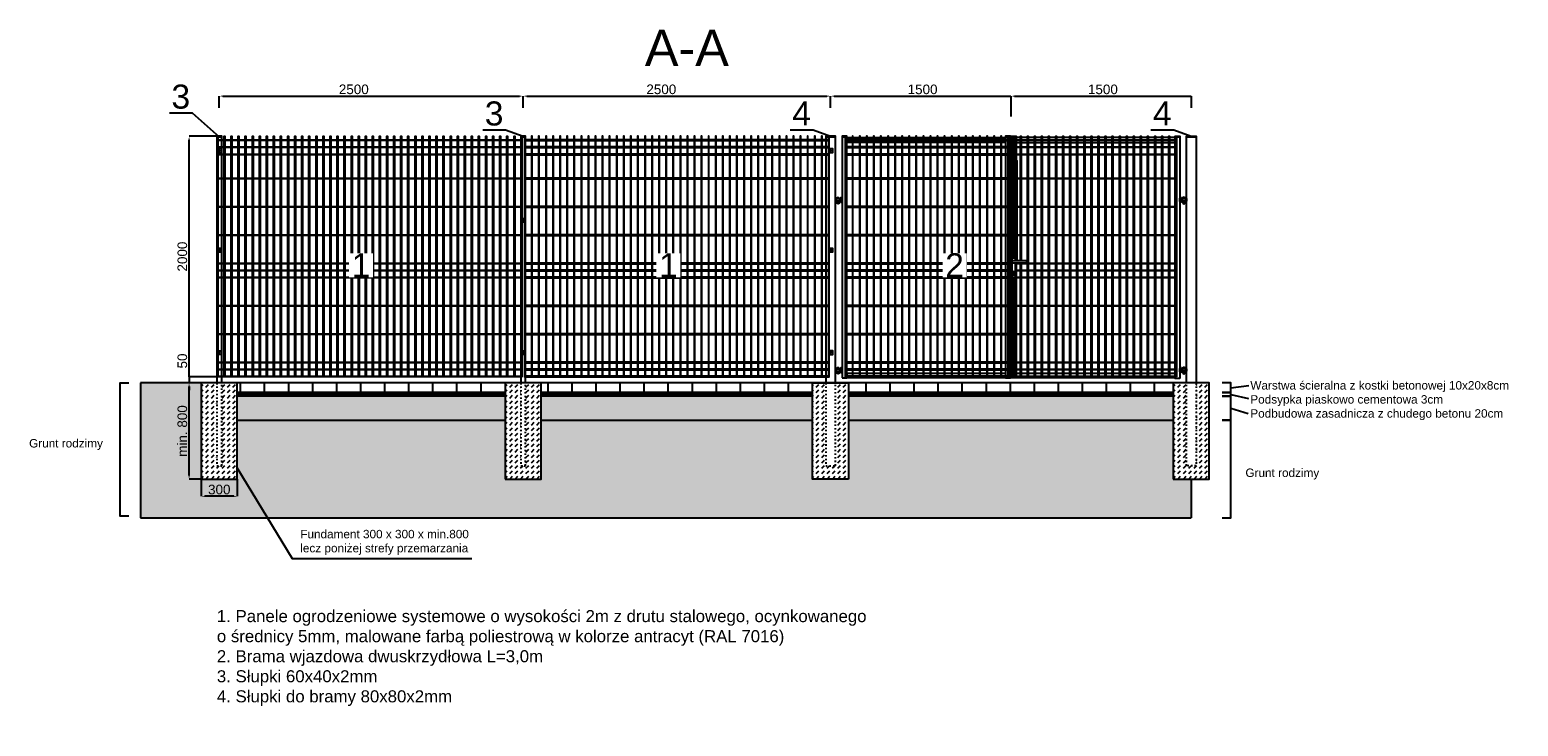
# Model space of a CAD drawing. Header units: metres. Extents: x 10302 to 38325, y -10115 to 6670.
# Tile 28 of 29: x 25944 to 38325, y -10115 to -4326. Entities that reach past the tile are written whole.
import ezdxf

# ---------------------------------------------------------------- set-up
doc = ezdxf.new("R2010")
doc.units = ezdxf.units.M
doc.linetypes.add('ACAD_ISO03W100', pattern=[30, 12, -18])
doc.layers.add('AW RYSUNEK', color=253, linetype='Continuous')
doc.layers.add('Wymiary', color=7, linetype='Continuous')
doc.styles.get("Standard").update_dxf_attribs({"font": 'arial.ttf'})
doc.dimstyles.new('K.S.', dxfattribs={"dimtxt": 80, "dimasz": 30, "dimexe": 0.01, "dimexo": 0.01, "dimgap": 15, "dimtad": 1, "dimdec": 0, "dimrnd": 1, "dimtxsty": 'Standard', "dimcen": 1, "dimadec": 0, "dimazin": 0, "dimtfac": 1, "dimtdec": 0, "dimtmove": 0, "dimatfit": 3, "dimfxl": 1, "dimarcsym": 0})
pattern_1 = [(45, (21260.776, -516.87), (0, 44.90128), [31.75, -31.75])]
pattern_2 = [(45, (0, 68.8286), (-2.24506403, 2.24506403), [])]
pattern_3 = [(50, (0, 68.83), (-11.27771, 61.138177), [6.096, -67.056]), (355, (0, 68.83), (47.0212, 56.03768), [4.8768, -53.6448]), (100.45144, (4.86, 68.404), (-58.29891, 5.10049), [5.1808, -56.98883]), (46.1842, (0, 85.085), (-10.77603, 92.62975), [9.144, -100.584]), (351.1842, (0, 85.085), (75.96932, 79.17636), [7.3152, -80.4672]), (96.63564, (7.23, 83.96), (-86.74535, 13.45339), [7.7712, -85.48325]), (21, (8.13, 81.02), (19.77667, 58.940196), [6.096, -67.056]), (326, (8.13, 81.02), (68.29328, 26.21533), [4.8768, -53.6448]), (71.45144, (12.17, 78.294), (-48.516605, 32.72486), [5.1808, -56.98883]), (37.5, (0, 68.829), (0.988353, 27.057612), [0, -52.99456, 0, -54.4576, 0, -53.848]), (7.5, (0, 68.83), (21.382292, 32.057784), [0, -31.04896, 0, -51.77536, 0, -20.5232]), (327.5, (-18.125, 68.829), (43.389088, -1.83326), [0, -20.32, 0, -63.3984, 0, -84.1248]), (317.5, (-26.253, 68.83), (47.40137, 8.136533), [0, -26.416, 0, -42.10304, 0, -59.7408])]

# ---------------------------------------------------------------- blocks, each defined once
blk = doc.blocks.new('FB')
at = {"layer": 'AW RYSUNEK'}
for p, q in [((-54, -14), (-54, 14)), ((-54, 12), (-53, 12)), ((-52, 20), (-53, 15)), ((-53, 17), (-52, 20)), ((-53, 15), (-53, 17)), ((-53, 0), (-53, 15)), ((-53, -15), (-53, 0)), ((-44, 20), (-52, 20)), ((-44, 10), (-52, 10)), ((-44, 20), (-42, 15)), ((-44, 20), (-42, 17)), ((-42, 15), (-42, 17)), ((-42, 0), (-42, 15)), ((-42, 10), (-40, 10)), ((-42, -15), (-42, 0)), ((-40, 10), (-40, -10)), ((-40, 8), (-35, 8)), ((-40, 7), (-35, 7)), ((-35, 8), (-32, 9)), ((-35, 8), (-35, -8)), ((-32, 16), (-32, 12)), ((-24, 16), (-32, 16)), ((-32, 12), (-24, 12)), ((-12, 12), (-32, 12)), ((-32, 10), (-32, 12)), ((-12, 10), (-32, 10)), ((-14, 18), (-30, 18)), ((-16, 18), (-28, 18)), ((-28, 18), (-28, 18)), ((-26, 16), (-26, 17)), ((-6, 16), (-24, 16)), ((-6, 12), (-24, 12)), ((-18, 17), (-18, 16)), ((-16, 18), (-16, 18)), ((-12, 12), (-12, 10)), ((-4, 10), (-4, -10)), ((0, 10), (0, -10)), ((-53, -12), (-54, -12)), ((-52, -10), (-53, -15)), ((-53, -15), (-53, -17)), ((-52, -20), (-53, -17)), ((-44, -10), (-52, -10)), ((-44, -20), (-52, -20)), ((-44, -10), (-42, -15)), ((-42, -17), (-44, -20)), ((-40, -10), (-42, -10)), ((-42, -15), (-42, -17)), ((-40, -7), (-35, -7)), ((-35, -8), (-40, -8)), ((-32, -9), (-35, -8)), ((-12, -10), (-32, -10)), ((-32, -12), (-32, -10)), ((-32, -12), (-32, -16)), ((-24, -12), (-32, -12)), ((-12, -12), (-32, -12)), ((-32, -16), (-24, -16)), ((-30, -16), (-30, -16)), ((-14, -16), (-30, -16)), ((-30, -24), (-30, -16)), ((-14, -24), (-30, -24)), ((-24, -12), (-6, -12)), ((-24, -16), (-6, -16)), ((-14, -16), (-14, -16)), ((-14, -16), (-14, -24)), ((-12, -10), (-12, -12))]:
    blk.add_line(p, q, dxfattribs=at)
for centre, radius, start, end in [((-44, 15), 9.59, 181.6546, 212.7297), ((-52, 15), 9.59, 327.2703, 358.3454), ((-3, 0), 32.8, 165.8965, 194.1022), ((35, 0), 67.8, 172.3636, 187.6358), ((-24, 0), 12, 125.7006, 131.5408), ((-22, 12), 9.47, 37.5942, 142.4058), ((-26, 17), 0.4, 0, 90), ((-18, 17), 0.4, 90, 180), ((-20, 0), 12, 305.7006, 54.2994), ((-6, 10), 6, 0, 90), ((-6, 10), 2, 0, 90), ((-44, -14), 9.59, 181.6546, 212.7297), ((-52, -14), 9.59, 327.2703, 358.3454), ((-24, 0), 12, 228.4227, 234.2994), ((-22, -24), 8, 180, 0), ((-6, -10), 6, 270, 0), ((-6, -10), 2, 270, 0)]:
    blk.add_arc(centre, radius, start, end, dxfattribs=at)
for points in [[(-52, 10), (-52, 9), (-52, 8), (-53, 7), (-53, 6), (-53, 3), (-53, 2), (-53, 0)], [(-53, 0), (-53, -1), (-53, -2), (-53, -3), (-53, -4), (-53, -7), (-52, -8), (-52, -10)], [(-44, 10), (-44, 9), (-43, 8), (-43, 7), (-43, 6), (-43, 3), (-42, 2), (-42, 0)], [(-42, 0), (-42, -1), (-42, -2), (-43, -3), (-43, -4), (-43, -7), (-43, -8), (-44, -10)]]:
    blk.add_open_spline(points, degree=3, knots=[0, 0, 0, 0, 0.25, 0.25, 0.5, 0.5, 1, 1, 1, 1], dxfattribs=at)
blk = doc.blocks.new('*D24')
at = {"layer": 'AW RYSUNEK', "color": 0, "lineweight": -2}
for p, q in [((27370, -8061), (27370, -8204)), ((27670, -8061), (27670, -8204)), ((27640, -8204), (27400, -8204))]:
    blk.add_line(p, q, dxfattribs=at)
at = {"layer": 'AW RYSUNEK', "color": 0}
for points in [[(27400, -8199), (27400, -8209), (27370, -8204)], [(27640, -8209), (27640, -8199), (27670, -8204)]]:
    blk.add_solid(points, dxfattribs=at)
at = {"layer": 'Defpoints', "color": 0}
for p in [(27370, -8061), (27670, -8061), (27370, -8204)]:
    blk.add_point(p, dxfattribs=at)
at = {"layer": 'AW RYSUNEK', "color": 0, "insert": (27520, -8148), "char_height": 80, "attachment_point": 5}
blk.add_mtext('300', dxfattribs=at)
blk = doc.blocks.new('*D25')
at = {"layer": 'AW RYSUNEK', "color": 0, "lineweight": -2}
for p, q in [((27370, -7261), (27269, -7261)), ((27269, -8031), (27269, -7291)), ((27370, -8061), (27269, -8061))]:
    blk.add_line(p, q, dxfattribs=at)
at = {"layer": 'AW RYSUNEK', "color": 0}
for points in [[(27274, -7291), (27264, -7291), (27269, -7261)], [(27264, -8031), (27274, -8031), (27269, -8061)]]:
    blk.add_solid(points, dxfattribs=at)
at = {"layer": 'Defpoints', "color": 0}
for p in [(27269, -7261), (27370, -7261), (27370, -8061)]:
    blk.add_point(p, dxfattribs=at)
at = {"layer": 'AW RYSUNEK', "color": 0, "insert": (27213, -7661), "char_height": 80, "attachment_point": 5, "rotation": 90}
blk.add_mtext('min. 800', dxfattribs=at)
blk = doc.blocks.new('*D26')
at = {"layer": 'AW RYSUNEK', "color": 0, "lineweight": -2}
for p, q in [((27269, -7211), (27269, -7007)), ((27269, -7181), (27269, -7151)), ((27531, -7211), (27269, -7211)), ((27269, -7211), (27269, -7261)), ((27531, -7261), (27269, -7261)), ((27269, -7291), (27269, -7321))]:
    blk.add_line(p, q, dxfattribs=at)
at = {"layer": 'AW RYSUNEK', "color": 0}
for points in [[(27264, -7181), (27274, -7181), (27269, -7211)], [(27274, -7291), (27264, -7291), (27269, -7261)]]:
    blk.add_solid(points, dxfattribs=at)
at = {"layer": 'Defpoints', "color": 0}
for p in [(27269, -7261), (27531, -7211), (27531, -7261)]:
    blk.add_point(p, dxfattribs=at)
at = {"layer": 'AW RYSUNEK', "color": 0, "insert": (27213, -7079), "char_height": 80, "attachment_point": 5, "rotation": 90}
blk.add_mtext('50', dxfattribs=at)
blk = doc.blocks.new('*D27')
at = {"layer": 'AW RYSUNEK', "color": 0, "lineweight": -2}
for p, q in [((27501, -5211), (27269, -5211)), ((27269, -7181), (27269, -5241)), ((27500, -7211), (27269, -7211))]:
    blk.add_line(p, q, dxfattribs=at)
at = {"layer": 'AW RYSUNEK', "color": 0}
for points in [[(27274, -5241), (27264, -5241), (27269, -5211)], [(27264, -7181), (27274, -7181), (27269, -7211)]]:
    blk.add_solid(points, dxfattribs=at)
at = {"layer": 'Defpoints', "color": 0}
for p in [(27269, -5211), (27501, -5211), (27500, -7211)]:
    blk.add_point(p, dxfattribs=at)
at = {"layer": 'AW RYSUNEK', "color": 0, "insert": (27213, -6211), "char_height": 80, "attachment_point": 5, "rotation": 90}
blk.add_mtext('2000', dxfattribs=at)
blk = doc.blocks.new('*D28')
at = {"layer": 'AW RYSUNEK', "color": 0, "lineweight": -2}
for p, q in [((27520, -4975), (27520, -4877)), ((27550, -4877), (30018, -4877)), ((30048, -4975), (30048, -4877))]:
    blk.add_line(p, q, dxfattribs=at)
at = {"layer": 'AW RYSUNEK', "color": 0}
for points in [[(27550, -4872), (27550, -4882), (27520, -4877)], [(30018, -4882), (30018, -4872), (30048, -4877)]]:
    blk.add_solid(points, dxfattribs=at)
at = {"layer": 'Defpoints', "color": 0}
for p in [(30048, -4877), (27520, -4975), (30048, -4975)]:
    blk.add_point(p, dxfattribs=at)
at = {"layer": 'AW RYSUNEK', "color": 0, "insert": (28639, -4821), "char_height": 80, "attachment_point": 5}
blk.add_mtext('2500', dxfattribs=at)
blk = doc.blocks.new('*D29')
at = {"layer": 'AW RYSUNEK', "color": 0, "lineweight": -2}
for p, q in [((30047, -4975), (30047, -4877)), ((30077, -4877), (32575, -4877)), ((32605, -4975), (32605, -4877))]:
    blk.add_line(p, q, dxfattribs=at)
at = {"layer": 'AW RYSUNEK', "color": 0}
for points in [[(30077, -4872), (30077, -4882), (30047, -4877)], [(32575, -4882), (32575, -4872), (32605, -4877)]]:
    blk.add_solid(points, dxfattribs=at)
at = {"layer": 'Defpoints', "color": 0}
for p in [(32605, -4877), (30047, -4975), (32605, -4975)]:
    blk.add_point(p, dxfattribs=at)
at = {"layer": 'AW RYSUNEK', "color": 0, "insert": (31197, -4821), "char_height": 80, "attachment_point": 5}
blk.add_mtext('2500', dxfattribs=at)

msp = doc.modelspace()

# ---------------------------------------------------------------- hatches: boundary and pattern name
at = {"layer": 'AW RYSUNEK'}
h = msp.add_hatch(dxfattribs=at)
h.set_pattern_fill('DOTS2', color=0, scale=8, style=0)
h.set_pattern_definition([(0, (8.13, 72.9), (0, 203.2), [0, -203.2]), (0, (73.15, 76.96), (0, 203.2), [0, -203.2]), (0, (36.58, 121.66), (0, 203.2), [0, -203.2]), (0, (81.28, 154.17), (0, 203.2), [0, -203.2]), (0, (28.45, 166.36), (0, 203.2), [0, -203.2]), (0, (44.7, 215.13), (0, 203.2), [0, -203.2]), (0, (16.26, 251.7), (0, 203.2), [0, -203.2]), (0, (81.28, 247.64), (0, 203.2), [0, -203.2]), (0, (130.05, 255.77), (0, 203.2), [0, -203.2]), (0, (154.43, 207), (0, 203.2), [0, -203.2]), (0, (195.07, 202.94), (0, 203.2), [0, -203.2]), (0, (195.07, 129.79), (0, 203.2), [0, -203.2]), (0, (158.5, 105.4), (0, 203.2), [0, -203.2]), (0, (101.6, 117.6), (0, 203.2), [0, -203.2]), (0, (138.18, 154.17), (0, 203.2), [0, -203.2]), (0, (101.6, 190.75), (0, 203.2), [0, -203.2]), (0, (186.94, 76.96), (0, 203.2), [0, -203.2])])
h.paths.add_polyline_path([(35455.26, -7571.3), (32755.26, -7571.3), (32755.26, -8061.3), (32455.26, -8061.3), (32455.26, -7571.3), (30197.36, -7571.3), (30197.36, -8061.3), (29897.36, -8061.3), (29897.36, -7571.3), (27670.01, -7571.3), (27670.01, -7966.33), (27922.65, -8382.78), (35605.26, -8382.78), (35605.26, -8061.3), (35455.26, -8061.3)])
h.paths.add_polyline_path([(26863.9, -8382.78), (27922.65, -8382.78), (27670.01, -7966.33), (27670.01, -8061.3), (27370.01, -8061.3), (27370.01, -7261.3), (26863.9, -7261.3)])
h.paths.add_polyline_path([(27411.93, -8209.05), (27628.09, -8209.05), (27628.09, -8087.37), (27411.93, -8087.37)], flags=24)
h.paths.add_polyline_path([(27273.55, -7889.06), (27273.55, -7433.54), (27151.87, -7433.54), (27151.87, -7889.06)], flags=24)
h = msp.add_hatch(dxfattribs=at)
h.set_pattern_fill('DASH', color=0, scale=10, angle=45)
h.set_pattern_definition([(45, (13175.523, -516.87), (0, 44.90128), [31.75, -31.75])])
h.paths.add_polyline_path([(27370.01, -8061.3), (27670.01, -8061.3), (27670.01, -7261.3), (27540.01, -7261.3), (27540.01, -7949.3), (27500.01, -7949.3), (27500.01, -7261.3), (27370.01, -7261.3)])
h = msp.add_hatch(dxfattribs=at)
h.set_pattern_fill('DASH', color=0, scale=10, angle=45)
h.set_pattern_definition([(45, (15702.874, -516.87), (0, 44.90128), [31.75, -31.75])])
h.paths.add_polyline_path([(30027.36, -7261.3), (29897.36, -7261.3), (29897.36, -8061.3), (30197.36, -8061.3), (30197.36, -7261.3), (30067.36, -7261.3), (30067.36, -7949.3), (30027.36, -7949.3)])
h = msp.add_hatch(dxfattribs=at)
h.set_pattern_fill('DASH', color=0, scale=10, angle=135)
h.set_pattern_definition(pattern_1)
h.paths.add_polyline_path([(32565.26, -7949.3), (32645.26, -7949.3), (32645.26, -7261.3), (32755.26, -7261.3), (32755.26, -8061.3), (32455.26, -8061.3), (32455.26, -7261.3), (32565.26, -7261.3)])
h = msp.add_hatch(dxfattribs=at)
h.set_pattern_fill('DASH', color=0, scale=10, angle=45)
h.set_pattern_definition(pattern_1)
h.paths.add_polyline_path([(35645.26, -7949.3), (35565.26, -7949.3), (35565.26, -7261.3), (35455.26, -7261.3), (35455.26, -8061.3), (35755.26, -8061.3), (35755.26, -7261.3), (35645.26, -7261.3)])
h = msp.add_hatch(dxfattribs=at)
h.set_pattern_fill('ANSI31', color=0, style=0)
h.set_pattern_definition(pattern_2)
h.paths.add_polyline_path([(27670.01, -7371.3), (29897.36, -7371.3), (29897.36, -7341.3), (27670.01, -7341.3)])
h = msp.add_hatch(dxfattribs=at)
h.set_pattern_fill('CONCRETE2', color=0, scale=4, style=0)
h.set_pattern_definition(pattern_3)
h.paths.add_polyline_path([(27670.01, -7571.3), (29897.36, -7571.3), (29897.36, -7371.3), (27670.01, -7371.3)])
h.paths.add_polyline_path([(30197.36, -7571.3), (32455.26, -7571.3), (32455.26, -7371.3), (30197.36, -7371.3)])
h = msp.add_hatch(dxfattribs=at)
h.set_pattern_fill('ANSI31', color=0, style=0)
h.set_pattern_definition(pattern_2)
h.paths.add_polyline_path([(30197.36, -7371.3), (32455.26, -7371.3), (32455.26, -7341.3), (30197.36, -7341.3)])
h = msp.add_hatch(dxfattribs=at)
h.set_pattern_fill('ANSI31', color=0, style=0)
h.set_pattern_definition(pattern_2)
h.paths.add_polyline_path([(35455.26, -7341.3), (32755.26, -7341.3), (32755.26, -7371.3), (35455.26, -7371.3)])
h = msp.add_hatch(dxfattribs=at)
h.set_pattern_fill('CONCRETE2', color=0, scale=4, style=0)
h.set_pattern_definition(pattern_3)
h.paths.add_polyline_path([(35455.26, -7371.3), (32755.26, -7371.3), (32755.26, -7571.3), (35455.26, -7571.3)])

# ---------------------------------------------------------------- linework, layer by layer
for p, q in [((35455.26, -7261.3), (26863.9, -7261.3)), ((27697.36, -7341.3), (27697.36, -7261.3)), ((27897.36, -7341.3), (27897.36, -7261.3)), ((28097.36, -7341.3), (28097.36, -7261.3)), ((28297.36, -7341.3), (28297.36, -7261.3)), ((28497.36, -7341.3), (28497.36, -7261.3)), ((28697.36, -7341.3), (28697.36, -7261.3)), ((28897.36, -7341.3), (28897.36, -7261.3)), ((29097.36, -7341.3), (29097.36, -7261.3)), ((29297.36, -7341.3), (29297.36, -7261.3)), ((29497.36, -7341.3), (29497.36, -7261.3)), ((29697.36, -7341.3), (29697.36, -7261.3)), ((30255.26, -7341.3), (30255.26, -7261.3)), ((30455.26, -7341.3), (30455.26, -7261.3)), ((30655.26, -7341.3), (30655.26, -7261.3)), ((30855.26, -7341.3), (30855.26, -7261.3)), ((31055.26, -7341.3), (31055.26, -7261.3)), ((31255.26, -7341.3), (31255.26, -7261.3)), ((31455.26, -7341.3), (31455.26, -7261.3)), ((31655.26, -7341.3), (31655.26, -7261.3)), ((31855.26, -7341.3), (31855.26, -7261.3)), ((32055.26, -7341.3), (32055.26, -7261.3)), ((32255.26, -7341.3), (32255.26, -7261.3)), ((32900.7, -7341.3), (32900.7, -7261.3)), ((33100.7, -7341.3), (33100.7, -7261.3)), ((33300.7, -7341.3), (33300.7, -7261.3)), ((33500.7, -7341.3), (33500.7, -7261.3)), ((33700.7, -7341.3), (33700.7, -7261.3)), ((33900.7, -7341.3), (33900.7, -7261.3)), ((34100.7, -7341.3), (34100.7, -7261.3)), ((34300.7, -7341.3), (34300.7, -7261.3)), ((34500.7, -7341.3), (34500.7, -7261.3)), ((34700.7, -7341.3), (34700.7, -7261.3)), ((34900.7, -7341.3), (34900.7, -7261.3)), ((35100.7, -7341.3), (35100.7, -7261.3)), ((35300.7, -7341.3), (35300.7, -7261.3)), ((29897.36, -7341.3), (27670.01, -7341.3)), ((29897.36, -7371.3), (27670.01, -7371.3)), ((32455.26, -7341.3), (30197.36, -7341.3)), ((32455.26, -7371.3), (30197.36, -7371.3)), ((35455.26, -7341.3), (32755.26, -7341.3)), ((35455.26, -7371.3), (32755.26, -7371.3)), ((27670.01, -7571.3), (29897.36, -7571.3)), ((30197.36, -7571.3), (32455.26, -7571.3)), ((32755.26, -7571.3), (35455.26, -7571.3)), ((26863.9, -8382.78), (35605.26, -8382.78))]:
    msp.add_line(p, q)
for points in [[(27500.01, -5216.3), (27540.01, -5216.3), (27540.01, -5211.3), (27500.01, -5211.3)], [(30027.36, -5216.3), (30067.36, -5216.3), (30067.36, -5211.3), (30027.36, -5211.3)], [(32565.26, -5216.3), (32645.26, -5216.3), (32645.26, -5211.3), (32565.26, -5211.3)], [(32700.26, -5216.3), (32740.26, -5216.3), (32740.26, -5211.3), (32700.26, -5211.3)], [(32700.26, -7219.3), (32740.26, -7219.3), (32740.26, -5216.3), (32700.26, -5216.3)], [(34061.2, -5216.3), (34101.2, -5216.3), (34101.2, -5211.3), (34061.2, -5211.3)], [(34149.32, -5216.3), (34109.32, -5216.3), (34109.32, -5211.3), (34149.32, -5211.3)], [(35510.26, -5216.3), (35470.26, -5216.3), (35470.26, -5211.3), (35510.26, -5211.3)], [(35510.26, -7224.3), (35470.26, -7224.3), (35470.26, -5216.3), (35510.26, -5216.3)], [(35645.26, -5216.3), (35565.26, -5216.3), (35565.26, -5211.3), (35645.26, -5211.3)]]:
    msp.add_lwpolyline(points, close=True)
for points in [[(27540.01, -7261.3), (27540.01, -5216.3), (27500.01, -5216.3), (27500.01, -7261.3)], [(30067.36, -7261.3), (30067.36, -5216.3), (30027.36, -5216.3), (30027.36, -7261.3)], [(32645.26, -7261.3), (32645.26, -5216.3), (32565.26, -5216.3), (32565.26, -7261.3)], [(32740.26, -5221.3), (34061.2, -5221.3), (34061.2, -5261.3), (32740.26, -5261.3)], [(34101.2, -6156.56), (34101.2, -5216.3), (34061.2, -5216.3), (34061.2, -7211.3)], [(34109.32, -6156.56), (34109.32, -5216.3), (34149.32, -5216.3), (34149.32, -6242.8)], [(35470.26, -5221.3), (34149.32, -5221.3), (34149.32, -5261.3), (35470.26, -5261.3)], [(35565.26, -7261.3), (35565.26, -5216.3), (35645.26, -5216.3), (35645.26, -7261.3)], [(32740.26, -5714.3), (32740.26, -5674.3)], [(35470.26, -5714.3), (35470.26, -5674.3)], [(34061.2, -6342.8), (34061.2, -7219.3), (34101.04, -7219.3), (34101.2, -6156.56)], [(34149.32, -6342.8), (34149.49, -7219.3), (34109.49, -7219.3), (34109.32, -6156.56)], [(34149.32, -6265.8), (34149.32, -6342.8)], [(32740.1, -7179.3), (34061.2, -7179.3), (34061.2, -7219.3), (32740.1, -7219.3)], [(32740.26, -7179.3), (32740.26, -7219.3)], [(35470.26, -7219.3), (34149.48, -7219.3), (34149.48, -7179.3), (35470.26, -7179.3)], [(35470.26, -7179.3), (35470.26, -7219.3)]]:
    msp.add_lwpolyline(points)
at = {"linetype": 'ACAD_ISO03W100'}
for points in [[(27500.01, -7949.3), (27540.01, -7949.3), (27540.01, -7261.3)], [(27500.01, -7261.3), (27500.01, -7949.3)], [(30027.36, -7949.3), (30067.36, -7949.3), (30067.36, -7261.3)], [(30027.36, -7261.3), (30027.36, -7949.3)], [(32565.26, -7949.3), (32645.26, -7949.3), (32645.26, -7261.3)], [(32565.26, -7261.3), (32565.26, -7949.3)], [(35645.26, -7949.3), (35565.26, -7949.3), (35565.26, -7261.3)], [(35645.26, -7261.3), (35645.26, -7949.3)]]:
    msp.add_lwpolyline(points, dxfattribs=at)
at = {"layer": 'AW RYSUNEK', "color": 0}
for p, q in [((32635.26, -4877.22), (34105.26, -4877.22)), ((34135.26, -4877.22), (35605.26, -4877.22)), ((35605.26, -4877.22), (35605.26, -4974.75)), ((35605.26, -4877.22), (35605.26, -4974.75)), ((26863.9, -7261.3), (26863.9, -8382.78)), ((30036.01, -7211.3), (30027.36, -7211.3)), ((35605.26, -7261.3), (35605.26, -7261.3)), ((35934.82, -7301.3), (36083.72, -7283.14)), ((35934.82, -7356.3), (36080.81, -7390.74)), ((35934.82, -7471.3), (36078.39, -7514.73)), ((35605.26, -8061.3), (35605.26, -8382.78))]:
    msp.add_line(p, q, dxfattribs=at)
at = {"layer": 'AW RYSUNEK'}
for p, q in [((34105.26, -4877.22), (34105.26, -5047.07)), ((27501.13, -5499.94), (27501.13, -5505.42)), ((27501.13, -5558.77), (27501.13, -5564.24)), ((34112.22, -6229.05), (34112.22, -6384.08)), ((34116.22, -6265.8), (34116.22, -6242.8)), ((34116.22, -6242.8), (34234.22, -6242.8)), ((34234.22, -6265.8), (34116.22, -6265.8)), ((34138.22, -6224.05), (34117.22, -6224.05)), ((34143.22, -6242.8), (34143.22, -6229.05)), ((34143.22, -6242.8), (34143.22, -6229.05)), ((34143.22, -6384.08), (34143.22, -6265.8)), ((34234.22, -6242.8), (34234.22, -6265.8)), ((34117.22, -6389.08), (34138.22, -6389.08)), ((34122.72, -6351.51), (34122.72, -6364.08)), ((34132.72, -6351.51), (34132.72, -6364.08)), ((34132.72, -6364.08), (34132.72, -6351.51)), ((34132.72, -6364.08), (34132.72, -6351.51))]:
    msp.add_line(p, q, dxfattribs=at)
for points in [[(27501.13, -5241.12), (30036.01, -5241.12), (30036.01, -5246.59), (27501.13, -5246.59)], [(27508.13, -7211.3), (27502.66, -7211.3), (27502.66, -5216.3), (27508.13, -5216.3)], [(27565.42, -7211.3), (27559.95, -7211.3), (27559.95, -5211.3), (27565.42, -5211.3)], [(27624.25, -7211.3), (27618.77, -7211.3), (27618.77, -5211.3), (27624.25, -5211.3)], [(27683.07, -7211.3), (27677.6, -7211.3), (27677.6, -5211.3), (27683.07, -5211.3)], [(27741.89, -7211.3), (27736.42, -7211.3), (27736.42, -5211.3), (27741.89, -5211.3)], [(27800.72, -7211.3), (27795.25, -7211.3), (27795.25, -5211.3), (27800.72, -5211.3)], [(27859.54, -7211.3), (27854.07, -7211.3), (27854.07, -5211.3), (27859.54, -5211.3)], [(27918.36, -7211.3), (27912.89, -7211.3), (27912.89, -5211.3), (27918.36, -5211.3)], [(27977.19, -7211.3), (27971.72, -7211.3), (27971.72, -5211.3), (27977.19, -5211.3)], [(28036.01, -7211.3), (28030.54, -7211.3), (28030.54, -5211.3), (28036.01, -5211.3)], [(28094.83, -7211.3), (28089.36, -7211.3), (28089.36, -5211.3), (28094.83, -5211.3)], [(28153.66, -7211.3), (28148.19, -7211.3), (28148.19, -5211.3), (28153.66, -5211.3)], [(28212.48, -7211.3), (28207.01, -7211.3), (28207.01, -5211.3), (28212.48, -5211.3)], [(28271.3, -7211.3), (28265.83, -7211.3), (28265.83, -5211.3), (28271.3, -5211.3)], [(28330.13, -7211.3), (28324.66, -7211.3), (28324.66, -5211.3), (28330.13, -5211.3)], [(28388.95, -7211.3), (28383.48, -7211.3), (28383.48, -5211.3), (28388.95, -5211.3)], [(28447.77, -7211.3), (28442.3, -7211.3), (28442.3, -5211.3), (28447.77, -5211.3)], [(28506.6, -7211.3), (28501.13, -7211.3), (28501.13, -5211.3), (28506.6, -5211.3)], [(28565.42, -7211.3), (28559.95, -7211.3), (28559.95, -5211.3), (28565.42, -5211.3)], [(28624.25, -7211.3), (28618.77, -7211.3), (28618.77, -5211.3), (28624.25, -5211.3)], [(28683.07, -7211.3), (28677.6, -7211.3), (28677.6, -5211.3), (28683.07, -5211.3)], [(28741.89, -7211.3), (28736.42, -7211.3), (28736.42, -5211.3), (28741.89, -5211.3)], [(28800.72, -7211.3), (28795.25, -7211.3), (28795.25, -5211.3), (28800.72, -5211.3)], [(28859.54, -7211.3), (28854.07, -7211.3), (28854.07, -5211.3), (28859.54, -5211.3)], [(28918.36, -7211.3), (28912.89, -7211.3), (28912.89, -5211.3), (28918.36, -5211.3)], [(28977.19, -7211.3), (28971.72, -7211.3), (28971.72, -5211.3), (28977.19, -5211.3)], [(29036.01, -7211.3), (29030.54, -7211.3), (29030.54, -5211.3), (29036.01, -5211.3)], [(29094.83, -7211.3), (29089.36, -7211.3), (29089.36, -5211.3), (29094.83, -5211.3)], [(29153.66, -7211.3), (29148.19, -7211.3), (29148.19, -5211.3), (29153.66, -5211.3)], [(29212.48, -7211.3), (29207.01, -7211.3), (29207.01, -5211.3), (29212.48, -5211.3)], [(29271.3, -7211.3), (29265.83, -7211.3), (29265.83, -5211.3), (29271.3, -5211.3)], [(29330.13, -7211.3), (29324.66, -7211.3), (29324.66, -5211.3), (29330.13, -5211.3)], [(29388.95, -7211.3), (29383.48, -7211.3), (29383.48, -5211.3), (29388.95, -5211.3)], [(29447.77, -7211.3), (29442.3, -7211.3), (29442.3, -5211.3), (29447.77, -5211.3)], [(29506.6, -7211.3), (29501.13, -7211.3), (29501.13, -5211.3), (29506.6, -5211.3)], [(29565.42, -7211.3), (29559.95, -7211.3), (29559.95, -5211.3), (29565.42, -5211.3)], [(29624.25, -7211.3), (29618.77, -7211.3), (29618.77, -5211.3), (29624.25, -5211.3)], [(29683.07, -7211.3), (29677.6, -7211.3), (29677.6, -5211.3), (29683.07, -5211.3)], [(29741.89, -7211.3), (29736.42, -7211.3), (29736.42, -5211.3), (29741.89, -5211.3)], [(29800.72, -7211.3), (29795.25, -7211.3), (29795.25, -5211.3), (29800.72, -5211.3)], [(29859.54, -7211.3), (29854.07, -7211.3), (29854.07, -5211.3), (29859.54, -5211.3)], [(29918.36, -7211.3), (29912.89, -7211.3), (29912.89, -5211.3), (29918.36, -5211.3)], [(29977.19, -7211.3), (29971.72, -7211.3), (29971.72, -5211.3), (29977.19, -5211.3)], [(30036.01, -7211.3), (30030.54, -7211.3), (30030.54, -5216.3), (30036.01, -5216.3)], [(30058.71, -7211.3), (30064.18, -7211.3), (30064.18, -5216.3), (30058.71, -5216.3)], [(32593.59, -5241.12), (30058.71, -5241.12), (30058.71, -5246.59), (32593.59, -5246.59)], [(30117.53, -7211.3), (30123, -7211.3), (30123, -5211.3), (30117.53, -5211.3)], [(30176.36, -7211.3), (30181.83, -7211.3), (30181.83, -5211.3), (30176.36, -5211.3)], [(30235.18, -7211.3), (30240.65, -7211.3), (30240.65, -5211.3), (30235.18, -5211.3)], [(30294, -7211.3), (30299.48, -7211.3), (30299.48, -5211.3), (30294, -5211.3)], [(30352.83, -7211.3), (30358.3, -7211.3), (30358.3, -5211.3), (30352.83, -5211.3)], [(30411.65, -7211.3), (30417.12, -7211.3), (30417.12, -5211.3), (30411.65, -5211.3)], [(30470.48, -7211.3), (30475.95, -7211.3), (30475.95, -5211.3), (30470.48, -5211.3)], [(30529.3, -7211.3), (30534.77, -7211.3), (30534.77, -5211.3), (30529.3, -5211.3)], [(30588.12, -7211.3), (30593.59, -7211.3), (30593.59, -5211.3), (30588.12, -5211.3)], [(30646.95, -7211.3), (30652.42, -7211.3), (30652.42, -5211.3), (30646.95, -5211.3)], [(30705.77, -7211.3), (30711.24, -7211.3), (30711.24, -5211.3), (30705.77, -5211.3)], [(30764.59, -7211.3), (30770.06, -7211.3), (30770.06, -5211.3), (30764.59, -5211.3)], [(30823.42, -7211.3), (30828.89, -7211.3), (30828.89, -5211.3), (30823.42, -5211.3)], [(30882.24, -7211.3), (30887.71, -7211.3), (30887.71, -5211.3), (30882.24, -5211.3)], [(30941.06, -7211.3), (30946.53, -7211.3), (30946.53, -5211.3), (30941.06, -5211.3)], [(30999.89, -7211.3), (31005.36, -7211.3), (31005.36, -5211.3), (30999.89, -5211.3)], [(31058.71, -7211.3), (31064.18, -7211.3), (31064.18, -5211.3), (31058.71, -5211.3)], [(31117.53, -7211.3), (31123, -7211.3), (31123, -5211.3), (31117.53, -5211.3)], [(31176.36, -7211.3), (31181.83, -7211.3), (31181.83, -5211.3), (31176.36, -5211.3)], [(31235.18, -7211.3), (31240.65, -7211.3), (31240.65, -5211.3), (31235.18, -5211.3)], [(31294, -7211.3), (31299.48, -7211.3), (31299.48, -5211.3), (31294, -5211.3)], [(31352.83, -7211.3), (31358.3, -7211.3), (31358.3, -5211.3), (31352.83, -5211.3)], [(31411.65, -7211.3), (31417.12, -7211.3), (31417.12, -5211.3), (31411.65, -5211.3)], [(31470.48, -7211.3), (31475.95, -7211.3), (31475.95, -5211.3), (31470.48, -5211.3)], [(31529.3, -7211.3), (31534.77, -7211.3), (31534.77, -5211.3), (31529.3, -5211.3)], [(31588.12, -7211.3), (31593.59, -7211.3), (31593.59, -5211.3), (31588.12, -5211.3)], [(31646.95, -7211.3), (31652.42, -7211.3), (31652.42, -5211.3), (31646.95, -5211.3)], [(31705.77, -7211.3), (31711.24, -7211.3), (31711.24, -5211.3), (31705.77, -5211.3)], [(31764.59, -7211.3), (31770.06, -7211.3), (31770.06, -5211.3), (31764.59, -5211.3)], [(31823.42, -7211.3), (31828.89, -7211.3), (31828.89, -5211.3), (31823.42, -5211.3)], [(31882.24, -7211.3), (31887.71, -7211.3), (31887.71, -5211.3), (31882.24, -5211.3)], [(31941.06, -7211.3), (31946.53, -7211.3), (31946.53, -5211.3), (31941.06, -5211.3)], [(31999.89, -7211.3), (32005.36, -7211.3), (32005.36, -5211.3), (31999.89, -5211.3)], [(32058.71, -7211.3), (32064.18, -7211.3), (32064.18, -5211.3), (32058.71, -5211.3)], [(32117.53, -7211.3), (32123, -7211.3), (32123, -5211.3), (32117.53, -5211.3)], [(32176.36, -7211.3), (32181.83, -7211.3), (32181.83, -5211.3), (32176.36, -5211.3)], [(32235.18, -7211.3), (32240.65, -7211.3), (32240.65, -5211.3), (32235.18, -5211.3)], [(32294, -7211.3), (32299.48, -7211.3), (32299.48, -5211.3), (32294, -5211.3)], [(32352.83, -7211.3), (32358.3, -7211.3), (32358.3, -5211.3), (32352.83, -5211.3)], [(32411.65, -7211.3), (32417.12, -7211.3), (32417.12, -5211.3), (32411.65, -5211.3)], [(32470.48, -7211.3), (32475.95, -7211.3), (32475.95, -5211.3), (32470.48, -5211.3)], [(32529.3, -7211.3), (32534.77, -7211.3), (32534.77, -5211.3), (32529.3, -5211.3)], [(32586.59, -7211.3), (32592.06, -7211.3), (32592.06, -5216.3), (32586.59, -5216.3)], [(32727.18, -7211.3), (32732.65, -7211.3), (32732.65, -5211.3), (32727.18, -5211.3)], [(32786, -7211.3), (32791.47, -7211.3), (32791.47, -5211.3), (32786, -5211.3)], [(32844.83, -7211.3), (32850.3, -7211.3), (32850.3, -5211.3), (32844.83, -5211.3)], [(32903.65, -7211.3), (32909.12, -7211.3), (32909.12, -5211.3), (32903.65, -5211.3)], [(32962.47, -7211.3), (32967.95, -7211.3), (32967.95, -5211.3), (32962.47, -5211.3)], [(33021.3, -7211.3), (33026.77, -7211.3), (33026.77, -5211.3), (33021.3, -5211.3)], [(33080.12, -7211.3), (33085.59, -7211.3), (33085.59, -5211.3), (33080.12, -5211.3)], [(33138.95, -7211.3), (33144.42, -7211.3), (33144.42, -5211.3), (33138.95, -5211.3)], [(33197.77, -7211.3), (33203.24, -7211.3), (33203.24, -5211.3), (33197.77, -5211.3)], [(33256.59, -7211.3), (33262.06, -7211.3), (33262.06, -5211.3), (33256.59, -5211.3)], [(33315.42, -7211.3), (33320.89, -7211.3), (33320.89, -5211.3), (33315.42, -5211.3)], [(33374.24, -7211.3), (33379.71, -7211.3), (33379.71, -5211.3), (33374.24, -5211.3)], [(33433.06, -7211.3), (33438.53, -7211.3), (33438.53, -5211.3), (33433.06, -5211.3)], [(33491.89, -7211.3), (33497.36, -7211.3), (33497.36, -5211.3), (33491.89, -5211.3)], [(33550.71, -7211.3), (33556.18, -7211.3), (33556.18, -5211.3), (33550.71, -5211.3)], [(33609.53, -7211.3), (33615, -7211.3), (33615, -5211.3), (33609.53, -5211.3)], [(33668.36, -7211.3), (33673.83, -7211.3), (33673.83, -5211.3), (33668.36, -5211.3)], [(33727.18, -7211.3), (33732.65, -7211.3), (33732.65, -5211.3), (33727.18, -5211.3)], [(33786, -7211.3), (33791.47, -7211.3), (33791.47, -5211.3), (33786, -5211.3)], [(33844.83, -7211.3), (33850.3, -7211.3), (33850.3, -5211.3), (33844.83, -5211.3)], [(33903.65, -7211.3), (33909.12, -7211.3), (33909.12, -5211.3), (33903.65, -5211.3)], [(33962.47, -7211.3), (33967.95, -7211.3), (33967.95, -5211.3), (33962.47, -5211.3)], [(34021.3, -7211.3), (34026.77, -7211.3), (34026.77, -5211.3), (34021.3, -5211.3)], [(34078.59, -7211.3), (34084.06, -7211.3), (34084.06, -5216.3), (34078.59, -5216.3)], [(34248.05, -7211.3), (34242.58, -7211.3), (34242.58, -5211.3), (34248.05, -5211.3)], [(34306.88, -7211.3), (34301.4, -7211.3), (34301.4, -5211.3), (34306.88, -5211.3)], [(34365.7, -7211.3), (34360.23, -7211.3), (34360.23, -5211.3), (34365.7, -5211.3)], [(34424.52, -7211.3), (34419.05, -7211.3), (34419.05, -5211.3), (34424.52, -5211.3)], [(34483.35, -7211.3), (34477.88, -7211.3), (34477.88, -5211.3), (34483.35, -5211.3)], [(34542.17, -7211.3), (34536.7, -7211.3), (34536.7, -5211.3), (34542.17, -5211.3)], [(34600.99, -7211.3), (34595.52, -7211.3), (34595.52, -5211.3), (34600.99, -5211.3)], [(34659.82, -7211.3), (34654.35, -7211.3), (34654.35, -5211.3), (34659.82, -5211.3)], [(34718.64, -7211.3), (34713.17, -7211.3), (34713.17, -5211.3), (34718.64, -5211.3)], [(34777.46, -7211.3), (34771.99, -7211.3), (34771.99, -5211.3), (34777.46, -5211.3)], [(34836.29, -7211.3), (34830.82, -7211.3), (34830.82, -5211.3), (34836.29, -5211.3)], [(34895.11, -7211.3), (34889.64, -7211.3), (34889.64, -5211.3), (34895.11, -5211.3)], [(34953.93, -7211.3), (34948.46, -7211.3), (34948.46, -5211.3), (34953.93, -5211.3)], [(35012.76, -7211.3), (35007.29, -7211.3), (35007.29, -5211.3), (35012.76, -5211.3)], [(35071.58, -7211.3), (35066.11, -7211.3), (35066.11, -5211.3), (35071.58, -5211.3)], [(35130.4, -7211.3), (35124.93, -7211.3), (35124.93, -5211.3), (35130.4, -5211.3)], [(35189.23, -7211.3), (35183.76, -7211.3), (35183.76, -5211.3), (35189.23, -5211.3)], [(35248.05, -7211.3), (35242.58, -7211.3), (35242.58, -5211.3), (35248.05, -5211.3)], [(35306.88, -7211.3), (35301.4, -7211.3), (35301.4, -5211.3), (35306.88, -5211.3)], [(35365.7, -7211.3), (35360.23, -7211.3), (35360.23, -5211.3), (35365.7, -5211.3)], [(35424.52, -7211.3), (35419.05, -7211.3), (35419.05, -5211.3), (35424.52, -5211.3)], [(35483.35, -7211.3), (35477.88, -7211.3), (35477.88, -5211.3), (35483.35, -5211.3)], [(27501.13, -5558.77), (30036.01, -5558.77), (30036.01, -5564.24), (27501.13, -5564.24)], [(32593.59, -5558.77), (30058.71, -5558.77), (30058.71, -5564.24), (32593.59, -5564.24)], [(27501.13, -5794.06), (30036.01, -5794.06), (30036.01, -5799.53), (27501.13, -5799.53)], [(32593.59, -5794.06), (30058.71, -5794.06), (30058.71, -5799.53), (32593.59, -5799.53)], [(27501.13, -6029.36), (30036.01, -6029.36), (30036.01, -6034.83), (27501.13, -6034.83)], [(32593.59, -6029.36), (30058.71, -6029.36), (30058.71, -6034.83), (32593.59, -6034.83)], [(27501.13, -6264.65), (30036.01, -6264.65), (30036.01, -6270.12), (27501.13, -6270.12)], [(32593.59, -6264.65), (30058.71, -6264.65), (30058.71, -6270.12), (32593.59, -6270.12)], [(27501.13, -6323.47), (30036.01, -6323.47), (30036.01, -6328.94), (27501.13, -6328.94)], [(27501.13, -6382.3), (30036.01, -6382.3), (30036.01, -6387.77), (27501.13, -6387.77)], [(32593.59, -6323.47), (30058.71, -6323.47), (30058.71, -6328.94), (32593.59, -6328.94)], [(32593.59, -6382.3), (30058.71, -6382.3), (30058.71, -6387.77), (32593.59, -6387.77)], [(27501.13, -6617.59), (30036.01, -6617.59), (30036.01, -6623.06), (27501.13, -6623.06)], [(32593.59, -6617.59), (30058.71, -6617.59), (30058.71, -6623.06), (32593.59, -6623.06)], [(27501.13, -6852.89), (30036.01, -6852.89), (30036.01, -6858.36), (27501.13, -6858.36)], [(32593.59, -6852.89), (30058.71, -6852.89), (30058.71, -6858.36), (32593.59, -6858.36)], [(27501.13, -7088.18), (30036.01, -7088.18), (30036.01, -7093.65), (27501.13, -7093.65)], [(27501.13, -7147), (30036.01, -7147), (30036.01, -7152.47), (27501.13, -7152.47)], [(32593.59, -7088.18), (30058.71, -7088.18), (30058.71, -7093.65), (32593.59, -7093.65)], [(32593.59, -7147), (30058.71, -7147), (30058.71, -7152.47), (32593.59, -7152.47)], [(27501.13, -7205.83), (30036.01, -7205.83), (30036.01, -7211.3), (27501.13, -7211.3)], [(32593.59, -7205.83), (30058.71, -7205.83), (30058.71, -7211.3), (32593.59, -7211.3)]]:
    msp.add_lwpolyline(points, close=True, dxfattribs=at)
for points in [[(27501.13, -5299.94), (30036.01, -5299.94), (30036.01, -5305.42), (27501.13, -5305.42)], [(32593.59, -5299.94), (30058.71, -5299.94), (30058.71, -5305.42), (32593.59, -5305.42)], [(32727.18, -5246.59), (34085.59, -5246.59), (34085.59, -5241.12), (32727.18, -5241.12)], [(34085.59, -5299.94), (32727.18, -5299.94)], [(32727.18, -5305.42), (34085.59, -5305.42)], [(35483.35, -5246.59), (34124.93, -5246.59), (34124.93, -5241.12), (35483.35, -5241.12)], [(34124.93, -5299.94), (35483.35, -5299.94)], [(35483.35, -5305.42), (34124.93, -5305.42)], [(34126.47, -6224.05), (34126.47, -5216.3), (34131.94, -5216.3), (34131.94, -6224.05)], [(34183.76, -6242.8), (34183.76, -5211.3), (34189.23, -5211.3), (34189.23, -6242.8)], [(27501.13, -5358.77), (28388.95, -5358.77), (28388.95, -5364.24), (27501.13, -5364.24)], [(27501.13, -5358.77), (30036.01, -5358.77), (30036.01, -5364.24), (27501.13, -5364.24)], [(32593.59, -5358.77), (30058.71, -5358.77), (30058.71, -5364.24), (32593.59, -5364.24)], [(32593.59, -5358.77), (31705.77, -5358.77), (31705.77, -5364.24), (32593.59, -5364.24)], [(34085.59, -5358.77), (32727.18, -5358.77)], [(32727.18, -5364.24), (34085.59, -5364.24)], [(34085.59, -5358.77), (33197.77, -5358.77), (33197.77, -5364.24), (34085.59, -5364.24)], [(34124.93, -5358.77), (35012.76, -5358.77), (35012.76, -5364.24), (34124.93, -5364.24)], [(34124.93, -5358.77), (35483.35, -5358.77)], [(35483.35, -5364.24), (34124.93, -5364.24)], [(34147.85, -6242.8), (34147.85, -5411.3), (34153.32, -5411.3), (34153.32, -6242.8)], [(32727.18, -5564.24), (34085.59, -5564.24), (34085.59, -5558.77), (32727.18, -5558.77)], [(35483.35, -5564.24), (34124.93, -5564.24), (34124.93, -5558.77), (35483.35, -5558.77)], [(32727.18, -5799.53), (34085.59, -5799.53), (34085.59, -5794.06), (32727.18, -5794.06)], [(35483.35, -5799.53), (34124.93, -5799.53), (34124.93, -5794.06), (35483.35, -5794.06)], [(32727.18, -6034.83), (34085.59, -6034.83), (34085.59, -6029.36), (32727.18, -6029.36)], [(35483.35, -6034.83), (34124.93, -6034.83), (34124.93, -6029.36), (35483.35, -6029.36)], [(32727.18, -6270.12), (34085.59, -6270.12), (34085.59, -6264.65), (32727.18, -6264.65)], [(35483.35, -6270.12), (34143.22, -6270.12)], [(34189.23, -6265.8), (34189.23, -7211.3), (34183.76, -7211.3), (34183.76, -6265.8)], [(34234.22, -6264.65), (35483.35, -6264.65)], [(32727.18, -6328.94), (34085.59, -6328.94), (34085.59, -6323.47), (32727.18, -6323.47)], [(32727.18, -6387.77), (34085.59, -6387.77), (34085.59, -6382.3), (32727.18, -6382.3)], [(34131.94, -6389.08), (34131.94, -7211.3), (34126.47, -7211.3), (34126.47, -6389.08)], [(35483.35, -6387.77), (34141.59, -6387.77)], [(34143.22, -6323.47), (35483.35, -6323.47)], [(35483.35, -6328.94), (34143.22, -6328.94)], [(34143.22, -6382.3), (35483.35, -6382.3)], [(32727.18, -6623.06), (34085.59, -6623.06), (34085.59, -6617.59), (32727.18, -6617.59)], [(35483.35, -6623.06), (34124.93, -6623.06), (34124.93, -6617.59), (35483.35, -6617.59)], [(32727.18, -6858.36), (34085.59, -6858.36), (34085.59, -6852.89), (32727.18, -6852.89)], [(35483.35, -6858.36), (34124.93, -6858.36), (34124.93, -6852.89), (35483.35, -6852.89)], [(32727.18, -7093.65), (34085.59, -7093.65), (34085.59, -7088.18), (32727.18, -7088.18)], [(32727.18, -7152.47), (34085.59, -7152.47), (34085.59, -7147), (32727.18, -7147)], [(35483.35, -7093.65), (34124.93, -7093.65), (34124.93, -7088.18), (35483.35, -7088.18)], [(35483.35, -7152.47), (34124.93, -7152.47), (34124.93, -7147), (35483.35, -7147)], [(32727.18, -7211.3), (34085.59, -7211.3), (34085.59, -7205.83), (32727.18, -7205.83)], [(35483.35, -7211.3), (34124.93, -7211.3), (34124.93, -7205.83), (35483.35, -7205.83)]]:
    msp.add_lwpolyline(points, dxfattribs=at)
at = {"layer": 'AW RYSUNEK', "color": 0}
for points in [[(27502.66, -5345.56), (27537.66, -5345.56), (27537.66, -5315.56), (27502.66, -5315.56), (27502.66, -5345.56)], [(32587.76, -5345.56), (32622.76, -5345.56), (32622.76, -5315.56), (32587.76, -5315.56), (32587.76, -5345.56)], [(30065.01, -5923.68), (30030.01, -5923.68), (30030.01, -5893.68), (30065.01, -5893.68), (30065.01, -5923.68)], [(27502.66, -6172.56), (27537.66, -6172.56), (27537.66, -6142.56), (27502.66, -6142.56), (27502.66, -6172.56)], [(32587.76, -6172.56), (32622.76, -6172.56), (32622.76, -6142.56), (32587.76, -6142.56), (32587.76, -6172.56)], [(27537.66, -7023.97), (27502.66, -7023.97), (27502.66, -6993.97), (27537.66, -6993.97), (27537.66, -7023.97)], [(30065.01, -7023.97), (30030.01, -7023.97), (30030.01, -6993.97), (30065.01, -6993.97), (30065.01, -7023.97)], [(32587.76, -7023.97), (32622.76, -7023.97), (32622.76, -6993.97), (32587.76, -6993.97), (32587.76, -7023.97)], [(26766.52, -8370.23), (26694.74, -8370.23), (26694.74, -7261.3), (26766.52, -7261.3)], [(35863.03, -7341.3), (35934.82, -7341.3), (35934.82, -7261.3), (35863.03, -7261.3)], [(35863.03, -7371.3), (35934.82, -7371.3), (35934.82, -7341.3), (35863.03, -7341.3)], [(35863.03, -7571.3), (35934.82, -7571.3), (35934.82, -7371.3), (35863.03, -7371.3)], [(35863.03, -8382.78), (35934.82, -8382.78), (35934.82, -7571.3), (35863.03, -7571.3)], [(29621.26, -8722.43), (28128.69, -8722.43), (27670.01, -7966.33)]]:
    msp.add_lwpolyline(points, dxfattribs=at)
for points in [[(27370.01, -8061.3), (27670.01, -8061.3), (27670.01, -7261.3), (27370.01, -7261.3)], [(29897.36, -8061.3), (30197.36, -8061.3), (30197.36, -7261.3), (29897.36, -7261.3)], [(32755.26, -8061.3), (32455.26, -8061.3), (32455.26, -7261.3), (32755.26, -7261.3)], [(35455.26, -8061.3), (35755.26, -8061.3), (35755.26, -7261.3), (35455.26, -7261.3)]]:
    msp.add_lwpolyline(points, close=True, dxfattribs=at)
for centre in [(27520.16, -5330.56), (32605.26, -5330.56), (30047.51, -5908.68), (27520.16, -6157.56), (32605.26, -6157.56), (27520.16, -7008.97), (30047.51, -7008.97), (32605.26, -7008.97)]:
    msp.add_circle(centre, 3.32, dxfattribs=at)
at = {"layer": 'AW RYSUNEK'}
for centre, radius, start, end in [((34117.22, -6229.05), 5, 90, 180), ((34138.22, -6229.05), 5, 0, 90), ((34117.22, -6384.08), 5, 180, 270), ((34127.72, -6344.3), 8.66, 304.849906, 235.150097), ((34127.72, -6364.08), 5, 180, 0), ((34138.22, -6384.08), 5, 270, 0)]:
    msp.add_arc(centre, radius, start, end, dxfattribs=at)
msp.add_point((34132.72, -6351.51), dxfattribs=at)
msp.add_point((34132.72, -6351.51), dxfattribs=at)
at = {"layer": 'AW RYSUNEK', "color": 0}
for points in [[(32635.26, -4872.22), (32635.26, -4882.22), (32605.26, -4877.22)], [(34075.26, -4872.22), (34075.26, -4882.22), (34105.26, -4877.22)], [(34135.26, -4872.22), (34135.26, -4882.22), (34105.26, -4877.22)], [(35575.26, -4872.22), (35575.26, -4882.22), (35605.26, -4877.22)]]:
    msp.add_solid(points, dxfattribs=at)

# ---------------------------------------------------------------- block references
at = {"xscale": -1}
for p in [(32645.26, -5739.3), (32645.26, -7154.3)]:
    msp.add_blockref('FB', p, dxfattribs=at)
for p in [(35565.26, -5739.3), (35565.26, -7154.3)]:
    msp.add_blockref('FB', p)

# ---------------------------------------------------------------- texts
at = {"layer": 'AW RYSUNEK', "color": 0, "attachment_point": 1}
for s, width, gutter_width, heights, insert, char_height in [('A-A', 289.3527, 12.5, [-300], (31060.25, -4325.59), 300), ('Warstwa ścieralna z kostki betonowej 10x20x8cm\\PPodsypka piaskowo cementowa 3cm\\PPodbudowa zasadnicza z chudego betonu 20cm', 3705.3439, 692.5, [328.61], (36096.6, -7246.47), 70), ('Grunt rodzimy', 1156.9425, 12.5, [-91.77], (25938.09, -7728.02), 70), ('Grunt rodzimy', 1156.9425, 12.5, [-91.77], (36055.7, -7973.24), 70), ('Fundament 300 x 300 x min.800 lecz poniżej strefy przemarzania', 1410.2683, 12.5, [-208.73], (28193.73, -8482.94), 70)]:
    msp.add_mtext_dynamic_manual_height_columns(s, width=width, gutter_width=gutter_width, heights=heights, dxfattribs=dict(at, insert=insert, char_height=char_height))
at = {"layer": 'AW RYSUNEK', "color": 0, "insert": (27122.22, -4781.2), "char_height": 200, "attachment_point": 1, "bg_fill": 3, "box_fill_scale": 1, "bg_fill_color": 256, "bg_fill_true_color": 13158600, "bg_fill_transparency": 0}
msp.add_mtext_dynamic_manual_height_columns('3', width=289.3527, gutter_width=12.5, heights=[-300], dxfattribs=at)
at = {"layer": 'AW RYSUNEK', "color": 0, "char_height": 80, "attachment_point": 5}
for insert in [(33370.26, -4821.36), (34870.26, -4821.36)]:
    msp.add_mtext('1500', dxfattribs=dict(at, insert=insert))
at = {"layer": 'Wymiary', "color": 0, "insert": (27500, -9150), "char_height": 100, "width": 5476.5585, "attachment_point": 1}
msp.add_mtext('1. Panele ogrodzeniowe systemowe o wysokości 2m z drutu stalowego, ocynkowanego o średnicy 5mm, malowane farbą poliestrową w kolorze antracyt (RAL 7016)\\P2. Brama wjazdowa dwuskrzydłowa L=3,0m\\P3. Słupki 60x40x2mm\\P4. Słupki do bramy 80x80x2mm', dxfattribs=at)

# ---------------------------------------------------------------- dimensions: what is measured, and where the dimension line sits
at = {"layer": 'AW RYSUNEK', "color": 0}
for base, p1, p2, picture, middle in [((30047.51, -4877.23), (27520.01, -4975.28), (30047.51, -4974.75), '*D28', (28639.24, -4877.23)), ((32605.26, -4877.23), (30047.36, -4974.75), (32605.26, -4974.75), '*D29', (31196.99, -4877.23))]:
    dim = msp.add_linear_dim(base=base, p1=p1, p2=p2, text='2500', dimstyle='K.S.', dxfattribs=at)
    dim.commit()
    dim.dimension.update_dxf_attribs({"geometry": picture, "text_midpoint": middle, "dimtype": 160})
dim = msp.add_linear_dim(base=(27268.55, -5211.3), p1=(27500.01, -7211.3), p2=(27501.13, -5211.3), angle=90, dimstyle='K.S.', dxfattribs=at)
dim.commit()
dim.dimension.update_dxf_attribs({"geometry": '*D27', "text_midpoint": (27212.71, -6211.3)})
dim = msp.add_linear_dim(base=(27268.55, -7261.3), p1=(27531.36, -7211.3), p2=(27531.36, -7261.3), angle=90, dimstyle='K.S.', dxfattribs=at)
dim.commit()
dim.dimension.update_dxf_attribs({"geometry": '*D26', "text_midpoint": (27268.55, -7079.14), "dimtype": 160})
dim = msp.add_linear_dim(base=(27268.55, -7261.3), p1=(27370.01, -8061.3), p2=(27370.01, -7261.3), angle=90, text='min. <>', dimstyle='K.S.', dxfattribs=at)
dim.commit()
dim.dimension.update_dxf_attribs({"geometry": '*D25', "text_midpoint": (27268.55, -7661.3), "dimtype": 160})
dim = msp.add_linear_dim(base=(27370.01, -8204.05), p1=(27670.01, -8061.3), p2=(27370.01, -8061.3), dimstyle='K.S.', dxfattribs=at)
dim.commit()
dim.dimension.update_dxf_attribs({"geometry": '*D24', "text_midpoint": (27520.01, -8148.21)})

# ---------------------------------------------------------------- next in the draw order: linework, layer by layer
at = {"layer": 'Wymiary', "color": 0}
msp.add_lwpolyline([(27105.83, -5016.26), (27295.74, -5016.26), (27520.01, -5216.3)], dxfattribs=at)

# ---------------------------------------------------------------- next in the draw order: texts
at = {"layer": 'AW RYSUNEK', "color": 0, "char_height": 200, "bg_fill": 3, "box_fill_scale": 1, "bg_fill_color": 256, "bg_fill_true_color": 13158600, "bg_fill_transparency": 0}
for s, width, insert, attachment_point in [('3', 289.3527, (29728.46, -4921.29), 1), ('4', 289.3527, (32286.36, -4921.29), 1), ('4', 289.3527, (35286.36, -4921.29), 1), ('1', 200, (28698.58, -6283.72), 5), ('1', 200, (31256.16, -6283.72), 5), ('2', 200, (33636.14, -6283.72), 5)]:
    msp.add_mtext_dynamic_manual_height_columns(s, width=width, gutter_width=12.5, heights=[-300], dxfattribs=dict(at, insert=insert, attachment_point=attachment_point))

# ---------------------------------------------------------------- next in the draw order: linework, layer by layer
at = {"layer": 'Wymiary', "color": 0}
for points in [[(29712.06, -5156.35), (29901.98, -5156.35), (30047.36, -5211.3)], [(32269.97, -5156.35), (32459.89, -5156.35), (32605.26, -5211.3)], [(35269.97, -5156.35), (35459.89, -5156.35), (35605.26, -5211.3)]]:
    msp.add_lwpolyline(points, dxfattribs=at)

doc.saveas('drawing.dxf')
